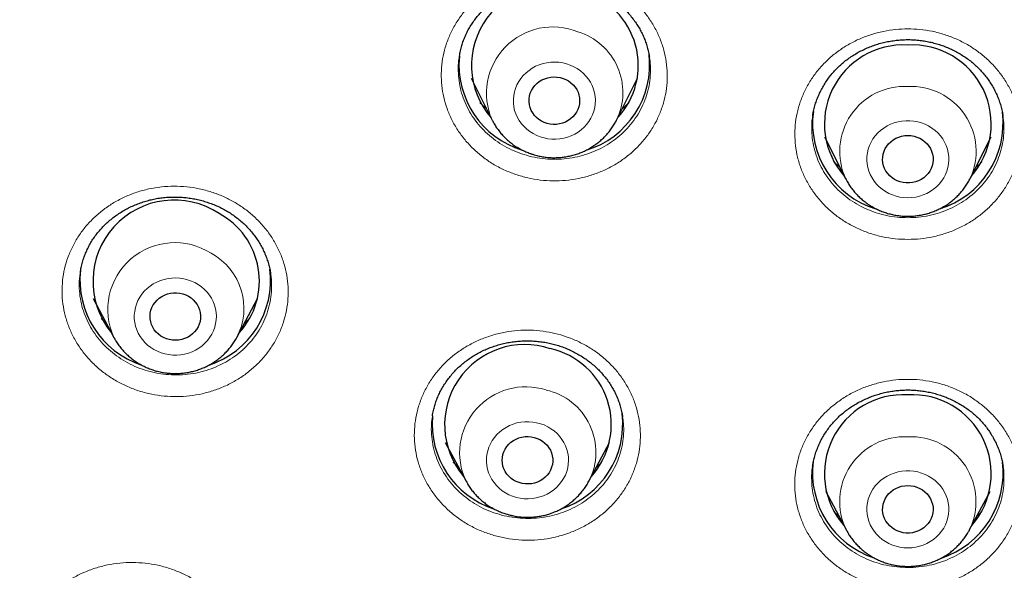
# Model space of a CAD drawing. Header units: millimetres. Extents: x 8 to 961, y 12 to 950.
# Tile 25 of 171: x 324 to 342, y 776 to 785. Entities that reach past the tile are written whole.
import ezdxf

# ---------------------------------------------------------------- set-up
doc = ezdxf.new("R2010")
doc.units = ezdxf.units.MM

msp = doc.modelspace()

# ---------------------------------------------------------------- linework, layer by layer
at = {"color": 7, "linetype": 'Continuous', "lineweight": 30}
for p, q in [((332.116, 784.806), (332.114, 784.795)), ((332.325, 784.412), (332.698, 783.667)), ((334.914, 783.667), (335.287, 784.412)), ((338.407, 783.747), (338.405, 783.738)), ((341.793, 783.738), (341.791, 783.747)), ((332.702, 783.659), (332.698, 783.667)), ((338.618, 783.369), (338.991, 782.624)), ((341.207, 782.624), (341.58, 783.369)), ((325.594, 780.488), (325.964, 779.797)), ((328.151, 779.797), (328.521, 780.488)), ((331.636, 778.402), (331.635, 778.393)), ((335.02, 778.382), (335.02, 778.385)), ((331.864, 777.929), (332.233, 777.238)), ((334.421, 777.238), (334.79, 777.929)), ((338.406, 777.513), (338.404, 777.504)), ((341.794, 777.504), (341.792, 777.513)), ((334.421, 777.238), (334.419, 777.235)), ((338.636, 777.054), (339.005, 776.363)), ((341.193, 776.363), (341.562, 777.054)), ((341.193, 776.363), (341.189, 776.356))]:
    msp.add_line(p, q, dxfattribs=at)
at = {"color": 252, "linetype": 'Continuous', "lineweight": 0}
msp.add_line((334.419, 777.235), (334.413, 777.223), dxfattribs=at)
at = {"color": 252, "linetype": 'Continuous', "lineweight": 0, "flags": 128}
for points in [[(333.556, 783.368), (333.623, 783.348), (333.692, 783.335), (333.763, 783.328), (333.833, 783.327), (333.904, 783.333), (333.973, 783.345), (334.041, 783.363), (334.106, 783.387), (334.169, 783.417), (334.229, 783.453), (334.284, 783.494), (334.335, 783.54), (334.381, 783.59), (334.422, 783.644), (334.457, 783.702), (334.486, 783.762), (334.508, 783.825), (334.524, 783.89), (334.534, 783.956), (334.536, 784.022), (334.532, 784.088), (334.521, 784.154), (334.503, 784.218), (334.479, 784.28), (334.448, 784.34), (334.411, 784.397), (334.369, 784.45), (334.322, 784.499), (334.269, 784.543), (334.213, 784.583), (334.152, 784.617), (334.088, 784.646), (334.022, 784.668), (333.954, 784.685), (333.884, 784.695), (333.814, 784.699), (333.743, 784.697), (333.673, 784.688), (333.604, 784.673), (333.538, 784.651), (333.473, 784.624), (333.412, 784.591), (333.355, 784.552), (333.301, 784.509), (333.253, 784.461), (333.209, 784.409), (333.171, 784.353), (333.139, 784.294), (333.114, 784.232), (333.094, 784.168), (333.082, 784.103), (333.076, 784.037), (333.077, 783.97), (333.084, 783.904), (333.099, 783.84), (333.12, 783.776), (333.148, 783.715), (333.181, 783.657), (333.221, 783.602), (333.266, 783.551), (333.316, 783.504), (333.37, 783.462), (333.429, 783.425), (333.491, 783.393), (333.556, 783.368)], [(340.099, 782.284), (340.169, 782.287), (340.239, 782.296), (340.308, 782.312), (340.374, 782.334), (340.438, 782.362), (340.499, 782.396), (340.556, 782.435), (340.609, 782.479), (340.657, 782.527), (340.7, 782.58), (340.737, 782.636), (340.769, 782.696), (340.794, 782.758), (340.812, 782.822), (340.824, 782.887), (340.829, 782.953), (340.827, 783.02), (340.819, 783.086), (340.804, 783.15), (340.782, 783.213), (340.754, 783.274), (340.719, 783.332), (340.679, 783.387), (340.634, 783.437), (340.583, 783.484), (340.528, 783.525), (340.469, 783.562), (340.407, 783.592), (340.341, 783.617), (340.274, 783.636), (340.204, 783.649), (340.134, 783.656), (340.064, 783.656), (339.993, 783.649), (339.924, 783.636), (339.856, 783.617), (339.791, 783.592), (339.729, 783.562), (339.67, 783.525), (339.615, 783.484), (339.564, 783.437), (339.519, 783.387), (339.478, 783.332), (339.444, 783.274), (339.416, 783.213), (339.394, 783.15), (339.379, 783.086), (339.37, 783.02), (339.369, 782.953), (339.374, 782.887), (339.386, 782.822), (339.404, 782.758), (339.429, 782.696), (339.461, 782.636), (339.498, 782.58), (339.541, 782.527), (339.589, 782.479), (339.642, 782.435), (339.699, 782.396), (339.759, 782.362), (339.823, 782.334), (339.89, 782.312), (339.959, 782.296), (340.028, 782.287), (340.099, 782.284)], [(326.678, 779.583), (326.74, 779.551), (326.805, 779.525), (326.872, 779.505), (326.941, 779.492), (327.011, 779.484), (327.082, 779.483), (327.152, 779.489), (327.222, 779.501), (327.29, 779.519), (327.355, 779.543), (327.418, 779.573), (327.478, 779.608), (327.534, 779.649), (327.585, 779.695), (327.631, 779.745), (327.672, 779.799), (327.707, 779.856), (327.736, 779.917), (327.759, 779.979), (327.776, 780.044), (327.785, 780.11), (327.788, 780.176), (327.784, 780.242), (327.773, 780.308), (327.755, 780.372), (327.731, 780.434), (327.701, 780.494), (327.665, 780.551), (327.623, 780.604), (327.575, 780.653), (327.523, 780.698), (327.467, 780.738), (327.406, 780.772), (327.343, 780.801), (327.277, 780.824), (327.208, 780.841), (327.139, 780.851), (327.068, 780.856), (326.998, 780.853), (326.928, 780.845), (326.859, 780.83), (326.792, 780.809), (326.727, 780.782), (326.666, 780.749), (326.608, 780.711), (326.555, 780.668), (326.506, 780.62), (326.462, 780.568), (326.424, 780.512), (326.392, 780.453), (326.366, 780.391), (326.347, 780.327), (326.334, 780.262), (326.327, 780.196), (326.328, 780.13), (326.336, 780.064), (326.35, 779.999), (326.371, 779.935), (326.398, 779.874), (326.431, 779.816), (326.471, 779.761), (326.515, 779.709), (326.565, 779.662), (326.619, 779.62), (326.678, 779.583)], [(333.13, 776.949), (333.199, 776.935), (333.269, 776.926), (333.339, 776.924), (333.41, 776.928), (333.479, 776.939), (333.548, 776.956), (333.614, 776.979), (333.677, 777.008), (333.738, 777.043), (333.794, 777.082), (333.846, 777.127), (333.893, 777.177), (333.935, 777.23), (333.971, 777.287), (334.002, 777.347), (334.025, 777.409), (334.043, 777.473), (334.054, 777.539), (334.057, 777.605), (334.055, 777.671), (334.045, 777.737), (334.028, 777.802), (334.006, 777.864), (333.976, 777.925), (333.941, 777.982), (333.9, 778.036), (333.853, 778.086), (333.802, 778.132), (333.746, 778.172), (333.687, 778.208), (333.624, 778.238), (333.558, 778.261), (333.49, 778.279), (333.42, 778.291), (333.35, 778.296), (333.279, 778.295), (333.209, 778.288), (333.14, 778.274), (333.073, 778.254), (333.008, 778.228), (332.946, 778.196), (332.888, 778.159), (332.834, 778.116), (332.784, 778.069), (332.739, 778.018), (332.7, 777.963), (332.667, 777.904), (332.64, 777.843), (332.619, 777.779), (332.605, 777.714), (332.598, 777.648), (332.597, 777.582), (332.603, 777.516), (332.617, 777.451), (332.636, 777.387), (332.662, 777.326), (332.695, 777.267), (332.733, 777.211), (332.777, 777.159), (332.826, 777.111), (332.879, 777.068), (332.937, 777.03), (332.998, 776.997), (333.063, 776.97), (333.13, 776.949)], [(340.099, 776.049), (340.169, 776.052), (340.239, 776.062), (340.308, 776.078), (340.374, 776.1), (340.438, 776.128), (340.499, 776.161), (340.556, 776.2), (340.609, 776.244), (340.657, 776.293), (340.7, 776.346), (340.737, 776.402), (340.769, 776.462), (340.794, 776.524), (340.812, 776.588), (340.824, 776.653), (340.829, 776.719), (340.827, 776.785), (340.819, 776.851), (340.804, 776.916), (340.782, 776.979), (340.754, 777.04), (340.719, 777.098), (340.679, 777.152), (340.634, 777.203), (340.583, 777.249), (340.528, 777.291), (340.469, 777.327), (340.407, 777.358), (340.341, 777.383), (340.274, 777.402), (340.204, 777.415), (340.134, 777.421), (340.064, 777.421), (339.993, 777.415), (339.924, 777.402), (339.856, 777.383), (339.791, 777.358), (339.729, 777.327), (339.67, 777.291), (339.615, 777.249), (339.564, 777.203), (339.519, 777.152), (339.478, 777.098), (339.444, 777.04), (339.416, 776.979), (339.394, 776.916), (339.379, 776.851), (339.37, 776.785), (339.369, 776.719), (339.374, 776.653), (339.386, 776.588), (339.404, 776.524), (339.429, 776.462), (339.461, 776.402), (339.498, 776.346), (339.541, 776.293), (339.589, 776.244), (339.642, 776.2), (339.699, 776.161), (339.759, 776.128), (339.823, 776.1), (339.89, 776.078), (339.959, 776.062), (340.028, 776.052), (340.099, 776.049)]]:
    msp.add_lwpolyline(points, dxfattribs=at)
at = {"color": 7, "linetype": 'Continuous', "lineweight": 30, "flags": 128}
for points in [[(333.96, 784.41), (334.01, 784.389), (334.058, 784.363), (334.102, 784.331), (334.141, 784.294), (334.176, 784.253), (334.204, 784.209), (334.227, 784.161), (334.243, 784.112), (334.253, 784.06), (334.256, 784.008), (334.252, 783.956), (334.241, 783.905), (334.224, 783.856), (334.2, 783.809), (334.17, 783.765), (334.135, 783.725), (334.095, 783.689), (334.05, 783.658), (334.002, 783.632), (333.951, 783.612), (333.898, 783.599), (333.843, 783.591), (333.787, 783.59), (333.732, 783.596), (333.678, 783.607), (333.626, 783.625), (333.577, 783.649), (333.531, 783.678), (333.489, 783.712), (333.452, 783.751), (333.421, 783.794), (333.395, 783.84), (333.376, 783.889), (333.363, 783.939), (333.356, 783.991), (333.357, 784.043), (333.364, 784.095), (333.378, 784.145), (333.399, 784.193), (333.426, 784.239), (333.458, 784.281), (333.496, 784.319), (333.538, 784.353), (333.585, 784.381), (333.635, 784.404), (333.687, 784.421), (333.741, 784.431), (333.797, 784.435), (333.852, 784.433), (333.907, 784.425), (333.96, 784.41)], [(340.099, 783.393), (340.154, 783.39), (340.209, 783.38), (340.261, 783.364), (340.312, 783.343), (340.359, 783.315), (340.402, 783.282), (340.441, 783.245), (340.474, 783.204), (340.502, 783.158), (340.523, 783.111), (340.539, 783.06), (340.547, 783.009), (340.549, 782.957), (340.544, 782.905), (340.532, 782.854), (340.513, 782.805), (340.489, 782.759), (340.458, 782.715), (340.422, 782.676), (340.381, 782.641), (340.336, 782.61), (340.287, 782.586), (340.235, 782.567), (340.182, 782.554), (340.127, 782.548), (340.071, 782.548), (340.016, 782.554), (339.963, 782.567), (339.911, 782.586), (339.862, 782.61), (339.817, 782.641), (339.776, 782.676), (339.74, 782.715), (339.709, 782.759), (339.685, 782.805), (339.666, 782.854), (339.654, 782.905), (339.649, 782.957), (339.651, 783.009), (339.659, 783.06), (339.675, 783.111), (339.696, 783.158), (339.724, 783.204), (339.757, 783.245), (339.796, 783.282), (339.839, 783.315), (339.886, 783.343), (339.936, 783.364), (339.989, 783.38), (340.044, 783.39), (340.099, 783.393)], [(327.291, 780.531), (327.337, 780.501), (327.378, 780.466), (327.414, 780.427), (327.445, 780.384), (327.47, 780.337), (327.489, 780.288), (327.501, 780.238), (327.507, 780.186), (327.506, 780.134), (327.498, 780.082), (327.483, 780.032), (327.462, 779.984), (327.434, 779.939), (327.401, 779.897), (327.363, 779.859), (327.32, 779.826), (327.273, 779.798), (327.223, 779.776), (327.171, 779.76), (327.116, 779.75), (327.061, 779.746), (327.006, 779.749), (326.951, 779.758), (326.898, 779.774), (326.848, 779.795), (326.8, 779.822), (326.757, 779.855), (326.718, 779.892), (326.684, 779.933), (326.656, 779.978), (326.634, 780.026), (326.619, 780.076), (326.61, 780.127), (326.607, 780.179), (326.612, 780.231), (326.624, 780.282), (326.642, 780.331), (326.666, 780.378), (326.696, 780.421), (326.732, 780.461), (326.772, 780.497), (326.817, 780.527), (326.866, 780.552), (326.918, 780.571), (326.971, 780.584), (327.026, 780.591), (327.081, 780.592), (327.136, 780.586), (327.19, 780.573), (327.242, 780.555), (327.291, 780.531)], [(333.448, 778.017), (333.501, 778), (333.55, 777.977), (333.597, 777.949), (333.639, 777.915), (333.676, 777.877), (333.709, 777.834), (333.735, 777.789), (333.755, 777.74), (333.769, 777.69), (333.776, 777.638), (333.776, 777.586), (333.77, 777.534), (333.756, 777.484), (333.737, 777.435), (333.711, 777.389), (333.679, 777.346), (333.642, 777.308), (333.6, 777.274), (333.554, 777.245), (333.504, 777.222), (333.452, 777.204), (333.398, 777.193), (333.343, 777.188), (333.287, 777.189), (333.233, 777.197), (333.179, 777.211), (333.128, 777.231), (333.08, 777.257), (333.036, 777.288), (332.996, 777.324), (332.961, 777.365), (332.931, 777.409), (332.908, 777.456), (332.891, 777.505), (332.881, 777.557), (332.877, 777.609), (332.88, 777.661), (332.89, 777.712), (332.907, 777.761), (332.93, 777.809), (332.959, 777.853), (332.993, 777.894), (333.033, 777.93), (333.077, 777.962), (333.125, 777.988), (333.176, 778.009), (333.229, 778.023), (333.284, 778.031), (333.339, 778.033), (333.394, 778.028), (333.448, 778.017)], [(340.099, 777.158), (340.154, 777.155), (340.209, 777.146), (340.261, 777.13), (340.312, 777.108), (340.359, 777.081), (340.402, 777.048), (340.441, 777.011), (340.474, 776.969), (340.502, 776.924), (340.523, 776.876), (340.539, 776.826), (340.547, 776.775), (340.549, 776.723), (340.544, 776.671), (340.532, 776.62), (340.513, 776.571), (340.489, 776.524), (340.458, 776.481), (340.422, 776.441), (340.381, 776.406), (340.336, 776.376), (340.287, 776.351), (340.235, 776.333), (340.182, 776.32), (340.127, 776.314), (340.071, 776.314), (340.016, 776.32), (339.963, 776.333), (339.911, 776.351), (339.862, 776.376), (339.817, 776.406), (339.776, 776.441), (339.74, 776.481), (339.709, 776.524), (339.685, 776.571), (339.666, 776.62), (339.654, 776.671), (339.649, 776.723), (339.651, 776.775), (339.659, 776.826), (339.675, 776.876), (339.696, 776.924), (339.724, 776.969), (339.757, 777.011), (339.796, 777.048), (339.839, 777.081), (339.886, 777.108), (339.936, 777.13), (339.989, 777.146), (340.044, 777.155), (340.099, 777.158)]]:
    msp.add_lwpolyline(points, dxfattribs=at)
at = {"color": 7, "linetype": 'Continuous', "lineweight": 30}
for centre, radius, start, end in [((333.764, 784.64), 1.432, 67.1868, 220.7816), ((333.922, 784.641), 1.377, 317.1804, 73.2527), ((340.019, 783.599), 1.405, 86.7543, 221.8389), ((340.178, 783.599), 1.405, 318.1611, 93.2456), ((333.704, 784.656), 1.596, 174.7999, 252.8392), ((333.908, 784.655), 1.595, 286.8161, 6.8711), ((339.992, 783.608), 1.589, 172.2481, 253.0539), ((340.201, 783.612), 1.594, 286.861, 7.0506), ((327.038, 780.797), 1.446, 56.461, 219.2895), ((327.19, 780.802), 1.364, 317.5519, 61.6972), ((326.953, 780.818), 1.593, 173.5401, 251.7153), ((327.162, 780.817), 1.592, 288.2202, 7.0362), ((333.279, 778.243), 1.427, 71.4872, 220.1755), ((333.436, 778.246), 1.383, 318.1458, 77.6469), ((340.019, 777.371), 1.406, 86.7592, 221.0671), ((340.178, 777.371), 1.406, 318.9329, 93.2407), ((333.224, 778.26), 1.595, 175.0578, 251.7421), ((333.431, 778.259), 1.593, 288.1113, 6.6327), ((339.994, 777.383), 1.592, 172.6101, 251.7022), ((340.203, 777.384), 1.593, 288.0482, 6.9437)]:
    msp.add_arc(centre, radius, start, end, dxfattribs=at)
at = {"color": 252, "linetype": 'Continuous', "lineweight": 0}
for centre, radius, start, end in [((333.781, 784.143), 1.183, 67.9462, 203.7189), ((333.897, 784.158), 1.129, 334.1874, 73.1377), ((340.045, 783.108), 1.159, 87.3191, 204.655), ((340.157, 783.11), 1.157, 335.199, 92.8696), ((327.048, 780.292), 1.193, 57.25, 204.5356), ((327.164, 780.314), 1.115, 332.061, 61.6407), ((333.297, 777.741), 1.177, 72.1715, 205.3017), ((333.411, 777.754), 1.134, 332.9388, 77.4416), ((340.041, 776.875), 1.155, 87.1065, 206.3513), ((340.157, 776.875), 1.155, 333.677, 92.8931)]:
    msp.add_arc(centre, radius, start, end, dxfattribs=at)
for points, knots in [([(333.116, 782.699), (333.046, 782.725), (332.906, 782.778), (332.71, 782.884), (332.527, 783.008), (332.36, 783.152), (332.212, 783.312), (332.083, 783.486), (331.976, 783.672), (331.892, 783.869), (331.832, 784.073), (331.798, 784.281), (331.789, 784.492), (331.804, 784.703), (331.846, 784.911), (331.912, 785.113), (332.002, 785.306), (332.115, 785.489), (332.249, 785.659), (332.403, 785.814), (332.574, 785.952), (332.761, 786.07), (332.961, 786.169), (333.172, 786.246), (333.391, 786.3), (333.615, 786.331), (333.842, 786.338), (334.068, 786.322), (334.286, 786.283), (334.493, 786.223), (334.692, 786.144), (334.886, 786.042), (335.07, 785.919), (335.238, 785.777), (335.388, 785.618), (335.518, 785.445), (335.626, 785.259), (335.711, 785.063), (335.773, 784.859), (335.809, 784.651), (335.82, 784.44), (335.806, 784.229), (335.766, 784.021), (335.701, 783.819), (335.613, 783.625), (335.502, 783.441), (335.369, 783.27), (335.216, 783.114), (335.046, 782.975), (334.86, 782.855), (334.66, 782.756), (334.45, 782.677), (334.231, 782.622), (334.008, 782.589), (333.781, 782.58), (333.555, 782.595), (333.331, 782.633), (333.188, 782.677), (333.116, 782.699)], [0, 0, 0, 0, 0.017856, 0.035769, 0.053625, 0.071497, 0.089427, 0.107298, 0.125174, 0.143106, 0.160981, 0.178861, 0.196797, 0.214676, 0.23256, 0.250501, 0.268385, 0.286271, 0.304213, 0.322099, 0.339984, 0.357927, 0.375811, 0.393693, 0.411631, 0.429512, 0.447389, 0.465323, 0.483199, 0.499947, 0.516694, 0.534568, 0.552499, 0.570372, 0.588246, 0.606177, 0.62405, 0.641927, 0.659859, 0.677736, 0.695617, 0.713555, 0.731436, 0.749321, 0.767263, 0.785148, 0.803033, 0.820976, 0.838862, 0.856746, 0.874687, 0.892571, 0.910451, 0.928388, 0.946268, 0.96416, 0.982109, 1, 1, 1, 1]), ([(340.099, 781.542), (340.024, 781.544), (339.873, 781.549), (339.65, 781.586), (339.432, 781.643), (339.223, 781.725), (339.025, 781.827), (338.84, 781.949), (338.672, 782.09), (338.521, 782.247), (338.39, 782.42), (338.281, 782.605), (338.195, 782.8), (338.132, 783.003), (338.095, 783.211), (338.083, 783.422), (338.096, 783.633), (338.135, 783.841), (338.199, 784.044), (338.286, 784.239), (338.397, 784.423), (338.529, 784.595), (338.681, 784.752), (338.85, 784.891), (339.036, 785.012), (339.235, 785.114), (339.445, 785.193), (339.663, 785.25), (339.882, 785.284), (340.098, 785.294), (340.315, 785.284), (340.534, 785.251), (340.752, 785.194), (340.962, 785.114), (341.161, 785.013), (341.346, 784.892), (341.516, 784.753), (341.668, 784.596), (341.8, 784.424), (341.911, 784.24), (341.998, 784.046), (342.062, 783.843), (342.101, 783.635), (342.115, 783.424), (342.103, 783.213), (342.066, 783.005), (342.004, 782.802), (341.918, 782.607), (341.809, 782.421), (341.678, 782.249), (341.527, 782.091), (341.359, 781.95), (341.174, 781.828), (340.976, 781.725), (340.767, 781.644), (340.549, 781.586), (340.325, 781.549), (340.174, 781.544), (340.099, 781.542)], [0, 0, 0, 0, 0.017856, 0.0357691, 0.053625, 0.0714971, 0.0894265, 0.107299, 0.1251734, 0.1431055, 0.1609804, 0.1788604, 0.1967968, 0.2146764, 0.2325599, 0.2505016, 0.2683845, 0.2862708, 0.3042132, 0.3220996, 0.3399844, 0.3579261, 0.3758111, 0.3936928, 0.4116312, 0.4295124, 0.4473889, 0.4653229, 0.4831994, 0.4999469, 0.5166941, 0.534568, 0.5524987, 0.5703724, 0.5882459, 0.6061764, 0.6240497, 0.6419265, 0.6598599, 0.6777361, 0.6956168, 0.7135554, 0.7314363, 0.7493204, 0.7672624, 0.7851474, 0.8030336, 0.820976, 0.8388621, 0.8567463, 0.8746876, 0.8925714, 0.910451, 0.9283879, 0.946268, 0.9641598, 0.9821084, 1, 1, 1, 1]), ([(332.114, 784.795), (332.112, 784.787), (332.098, 784.72), (332.093, 784.591), (332.1, 784.412), (332.129, 784.235), (332.18, 784.061), (332.252, 783.895), (332.342, 783.736), (332.452, 783.588), (332.578, 783.452), (332.72, 783.331), (332.876, 783.225), (333.043, 783.135), (333.162, 783.09), (333.221, 783.067)], [0, 0, 0, 0, 0.01183, 0.094142, 0.176711, 0.259022, 0.341306, 0.423852, 0.50613, 0.588394, 0.670922, 0.753184, 0.83537, 0.917815, 1, 1, 1, 1]), ([(333.221, 783.067), (333.282, 783.049), (333.404, 783.011), (333.594, 782.979), (333.786, 782.966), (333.979, 782.974), (334.169, 783.001), (334.293, 783.033), (334.415, 783.07), (334.534, 783.115), (334.704, 783.199), (334.863, 783.301), (335.007, 783.419), (335.137, 783.551), (335.25, 783.696), (335.345, 783.853), (335.42, 784.017), (335.475, 784.189), (335.509, 784.366), (335.52, 784.545), (335.517, 784.686), (335.502, 784.766), (335.498, 784.786)], [0, 0, 0, 0, 0.054392, 0.108959, 0.163351, 0.217744, 0.272309, 0.326701, 0.326904, 0.381332, 0.43593, 0.490358, 0.544792, 0.599403, 0.653842, 0.708278, 0.762888, 0.817327, 0.871759, 0.926359, 0.980792, 1, 1, 1, 1]), ([(332.595, 783.872), (332.574, 783.889), (332.533, 783.921), (332.498, 783.959), (332.48, 783.977)], [0, 0, 0, 0, 0.514432, 1, 1, 1, 1]), ([(335.131, 783.976), (335.109, 783.953), (335.073, 783.915), (335.031, 783.881), (335.014, 783.867)], [0, 0, 0, 0, 0.585865, 1, 1, 1, 1]), ([(338.405, 783.738), (338.403, 783.727), (338.389, 783.656), (338.385, 783.524), (338.394, 783.346), (338.426, 783.169), (338.479, 782.996), (338.553, 782.83), (338.645, 782.673), (338.757, 782.527), (338.885, 782.393), (339.028, 782.273), (339.186, 782.17), (339.354, 782.083), (339.532, 782.014), (339.717, 781.965), (339.907, 781.934), (340.035, 781.93), (340.099, 781.928)], [0, 0, 0, 0, 0.013053, 0.078829, 0.144812, 0.210588, 0.276342, 0.342307, 0.408061, 0.473795, 0.539736, 0.605468, 0.671186, 0.73711, 0.802827, 0.868482, 0.934346, 1, 1, 1, 1]), ([(340.099, 781.928), (340.163, 781.93), (340.291, 781.934), (340.481, 781.965), (340.666, 782.014), (340.844, 782.083), (341.013, 782.17), (341.118, 782.239), (341.218, 782.314), (341.314, 782.394), (341.442, 782.528), (341.553, 782.675), (341.646, 782.832), (341.719, 782.998), (341.772, 783.17), (341.804, 783.347), (341.813, 783.526), (341.808, 783.657), (341.795, 783.727), (341.793, 783.738)], [0, 0, 0, 0, 0.065728, 0.131666, 0.197393, 0.263122, 0.329059, 0.394789, 0.395035, 0.460803, 0.526781, 0.592551, 0.658334, 0.724326, 0.790105, 0.855889, 0.921883, 0.987668, 1, 1, 1, 1]), ([(338.889, 782.828), (338.87, 782.843), (338.831, 782.874), (338.797, 782.909), (338.779, 782.928)], [0, 0, 0, 0, 0.475802, 1, 1, 1, 1]), ([(341.418, 782.928), (341.401, 782.91), (341.367, 782.874), (341.328, 782.842), (341.308, 782.826)], [0, 0, 0, 0, 0.495071, 1, 1, 1, 1]), ([(326.008, 779.021), (325.945, 779.06), (325.819, 779.138), (325.649, 779.278), (325.495, 779.433), (325.362, 779.604), (325.25, 779.788), (325.16, 779.982), (325.094, 780.184), (325.053, 780.392), (325.037, 780.602), (325.047, 780.813), (325.082, 781.021), (325.142, 781.224), (325.227, 781.42), (325.334, 781.605), (325.463, 781.778), (325.612, 781.936), (325.78, 782.077), (325.963, 782.2), (326.16, 782.303), (326.369, 782.385), (326.586, 782.444), (326.81, 782.48), (327.036, 782.492), (327.262, 782.482), (327.486, 782.447), (327.704, 782.389), (327.91, 782.31), (328.101, 782.214), (328.28, 782.099), (328.449, 781.964), (328.603, 781.809), (328.739, 781.639), (328.852, 781.456), (328.943, 781.262), (329.011, 781.061), (329.053, 780.853), (329.071, 780.643), (329.063, 780.432), (329.029, 780.224), (328.97, 780.02), (328.888, 779.824), (328.782, 779.638), (328.654, 779.465), (328.507, 779.305), (328.34, 779.163), (328.158, 779.039), (327.961, 778.934), (327.753, 778.852), (327.536, 778.791), (327.313, 778.753), (327.087, 778.739), (326.861, 778.749), (326.636, 778.782), (326.418, 778.839), (326.206, 778.917), (326.074, 778.987), (326.008, 779.021)], [0, 0, 0, 0, 0.0178455, 0.0357476, 0.0535935, 0.0714596, 0.0893832, 0.1072496, 0.1251217, 0.1430494, 0.1609218, 0.1788022, 0.1967385, 0.2146191, 0.2325069, 0.2504517, 0.2683397, 0.2862315, 0.3041808, 0.3220727, 0.3399626, 0.3579097, 0.3758002, 0.3936836, 0.4116239, 0.4295072, 0.4473818, 0.4653139, 0.4831886, 0.4999283, 0.5166677, 0.5345372, 0.5524634, 0.5703331, 0.5882013, 0.6061273, 0.6239971, 0.6418712, 0.6598023, 0.6776758, 0.6955588, 0.7134989, 0.7313816, 0.7492714, 0.7672174, 0.7851072, 0.8029997, 0.8209489, 0.8388407, 0.8567291, 0.8746749, 0.892563, 0.9104438, 0.9283817, 0.9462625, 0.9641557, 0.9821063, 1, 1, 1, 1]), ([(325.367, 780.957), (325.363, 780.935), (325.348, 780.853), (325.344, 780.71), (325.357, 780.532), (325.392, 780.355), (325.447, 780.184), (325.524, 780.019), (325.62, 779.863), (325.733, 779.717), (325.864, 779.585), (326.008, 779.466), (326.116, 779.4), (326.169, 779.367)], [0, 0, 0, 0, 0.037523, 0.133787, 0.23, 0.326517, 0.422726, 0.518895, 0.615372, 0.711542, 0.807592, 0.903951, 1, 1, 1, 1]), ([(326.169, 779.367), (326.17, 779.367), (326.224, 779.335), (326.338, 779.279), (326.517, 779.212), (326.704, 779.163), (326.894, 779.135), (327.087, 779.127), (327.279, 779.138), (327.469, 779.17), (327.653, 779.221), (327.83, 779.292), (327.997, 779.38), (328.153, 779.485), (328.294, 779.606), (328.42, 779.741), (328.529, 779.889), (328.619, 780.046), (328.689, 780.213), (328.739, 780.385), (328.768, 780.563), (328.773, 780.741), (328.768, 780.867), (328.754, 780.931), (328.753, 780.936)], [0, 0, 0, 0, 0.000178, 0.04985, 0.09968, 0.149352, 0.199038, 0.248883, 0.298569, 0.348288, 0.398167, 0.447886, 0.497623, 0.547518, 0.597253, 0.64699, 0.696885, 0.746623, 0.796343, 0.84622, 0.895942, 0.94564, 0.995498, 1, 1, 1, 1]), ([(325.827, 780.053), (325.811, 780.066), (325.779, 780.091), (325.751, 780.121), (325.737, 780.136)], [0, 0, 0, 0, 0.495635, 1, 1, 1, 1]), ([(328.373, 780.129), (328.352, 780.106), (328.323, 780.076), (328.291, 780.05), (328.283, 780.043)], [0, 0, 0, 0, 0.755731, 1, 1, 1, 1]), ([(332.782, 776.257), (332.711, 776.278), (332.567, 776.321), (332.363, 776.412), (332.17, 776.523), (331.992, 776.654), (331.831, 776.802), (331.688, 776.966), (331.566, 777.144), (331.467, 777.334), (331.39, 777.532), (331.339, 777.738), (331.312, 777.947), (331.311, 778.157), (331.336, 778.367), (331.385, 778.572), (331.459, 778.772), (331.556, 778.961), (331.676, 779.14), (331.817, 779.305), (331.977, 779.454), (332.154, 779.585), (332.345, 779.697), (332.55, 779.788), (332.764, 779.858), (332.984, 779.905), (333.21, 779.928), (333.436, 779.927), (333.657, 779.904), (333.869, 779.859), (334.074, 779.794), (334.275, 779.707), (334.469, 779.597), (334.648, 779.468), (334.81, 779.32), (334.954, 779.157), (335.077, 778.98), (335.178, 778.791), (335.256, 778.593), (335.309, 778.388), (335.337, 778.179), (335.34, 777.968), (335.318, 777.759), (335.27, 777.553), (335.197, 777.353), (335.102, 777.163), (334.983, 776.983), (334.843, 776.818), (334.685, 776.667), (334.509, 776.535), (334.318, 776.422), (334.115, 776.329), (333.901, 776.258), (333.681, 776.21), (333.455, 776.185), (333.229, 776.185), (333.003, 776.206), (332.856, 776.24), (332.782, 776.257)], [0, 0, 0, 0, 0.0178454, 0.0357476, 0.0535931, 0.0714597, 0.0893826, 0.1072497, 0.1251217, 0.1430498, 0.1609219, 0.1788013, 0.1967385, 0.2146192, 0.2325067, 0.2504524, 0.2683401, 0.2862319, 0.304181, 0.3220729, 0.3399631, 0.35791, 0.3758003, 0.3936835, 0.4116241, 0.4295075, 0.4473821, 0.465314, 0.4831887, 0.4999285, 0.5166682, 0.5345374, 0.5524631, 0.5703326, 0.588202, 0.6061281, 0.6239964, 0.641871, 0.6598016, 0.6776758, 0.6955588, 0.7134989, 0.7313814, 0.7492712, 0.767218, 0.7851077, 0.803, 0.8209486, 0.8388405, 0.8567294, 0.8746747, 0.8925632, 0.910444, 0.9283819, 0.9462625, 0.9641558, 0.9821064, 1, 1, 1, 1]), ([(340.099, 775.312), (340.024, 775.314), (339.873, 775.319), (339.65, 775.355), (339.432, 775.413), (339.223, 775.494), (339.025, 775.596), (338.84, 775.717), (338.671, 775.858), (338.521, 776.015), (338.39, 776.187), (338.28, 776.371), (338.194, 776.566), (338.131, 776.768), (338.094, 776.976), (338.082, 777.186), (338.095, 777.397), (338.134, 777.604), (338.198, 777.807), (338.285, 778.001), (338.396, 778.185), (338.528, 778.356), (338.68, 778.513), (338.85, 778.652), (339.035, 778.773), (339.234, 778.874), (339.444, 778.953), (339.663, 779.01), (339.882, 779.044), (340.098, 779.054), (340.315, 779.044), (340.533, 779.011), (340.752, 778.954), (340.962, 778.875), (341.161, 778.774), (341.346, 778.653), (341.516, 778.514), (341.668, 778.358), (341.8, 778.187), (341.911, 778.004), (341.999, 777.809), (342.063, 777.607), (342.102, 777.4), (342.116, 777.19), (342.104, 776.979), (342.067, 776.771), (342.005, 776.569), (341.919, 776.374), (341.81, 776.189), (341.679, 776.017), (341.528, 775.86), (341.36, 775.719), (341.175, 775.597), (340.977, 775.495), (340.767, 775.413), (340.549, 775.355), (340.325, 775.319), (340.174, 775.314), (340.099, 775.312)], [0, 0, 0, 0, 0.017845, 0.035748, 0.053593, 0.07146, 0.089383, 0.10725, 0.125121, 0.14305, 0.160922, 0.178802, 0.196739, 0.214619, 0.232507, 0.250452, 0.26834, 0.286232, 0.304181, 0.322072, 0.339962, 0.35791, 0.3758, 0.393683, 0.411624, 0.429507, 0.447382, 0.465314, 0.483189, 0.499928, 0.516668, 0.534538, 0.552463, 0.570333, 0.588202, 0.606127, 0.623997, 0.641871, 0.659802, 0.677676, 0.695559, 0.713499, 0.731381, 0.749271, 0.767219, 0.785108, 0.802999, 0.820948, 0.83884, 0.856729, 0.874675, 0.892563, 0.910444, 0.928382, 0.946262, 0.964156, 0.982107, 1, 1, 1, 1]), ([(331.635, 778.393), (331.628, 778.345), (331.613, 778.238), (331.616, 778.069), (331.638, 777.892), (331.682, 777.717), (331.747, 777.549), (331.832, 777.388), (331.935, 777.237), (332.056, 777.098), (332.194, 776.972), (332.345, 776.86), (332.509, 776.766), (332.683, 776.688), (332.805, 776.652), (332.866, 776.634)], [0, 0, 0, 0, 0.063857, 0.141863, 0.220116, 0.298124, 0.376077, 0.454287, 0.532243, 0.610169, 0.688342, 0.766267, 0.844095, 0.922171, 1, 1, 1, 1]), ([(332.866, 776.634), (332.866, 776.634), (332.928, 776.619), (333.054, 776.591), (333.246, 776.573), (333.439, 776.573), (333.63, 776.594), (333.818, 776.635), (333.999, 776.695), (334.172, 776.773), (334.334, 776.87), (334.484, 776.982), (334.619, 777.109), (334.738, 777.25), (334.839, 777.402), (334.92, 777.564), (334.982, 777.733), (335.023, 777.908), (335.042, 778.086), (335.042, 778.245), (335.026, 778.343), (335.02, 778.382)], [0, 0, 0, 0, 0.000202, 0.056707, 0.113394, 0.169901, 0.226423, 0.283125, 0.339648, 0.39621, 0.452951, 0.50951, 0.56609, 0.622851, 0.679429, 0.736011, 0.79277, 0.849349, 0.905911, 0.962655, 1, 1, 1, 1]), ([(332.097, 777.493), (332.083, 777.504), (332.051, 777.529), (332.023, 777.559), (332.007, 777.576)], [0, 0, 0, 0, 0.427614, 1, 1, 1, 1]), ([(334.645, 777.572), (334.625, 777.552), (334.596, 777.522), (334.564, 777.495), (334.554, 777.487)], [0, 0, 0, 0, 0.696865, 1, 1, 1, 1]), ([(338.404, 777.504), (338.402, 777.492), (338.388, 777.422), (338.384, 777.291), (338.393, 777.113), (338.425, 776.936), (338.478, 776.764), (338.552, 776.599), (338.645, 776.443), (338.756, 776.297), (338.885, 776.163), (339.028, 776.044), (339.185, 775.941), (339.354, 775.854), (339.532, 775.786), (339.717, 775.737), (339.907, 775.706), (340.035, 775.702), (340.099, 775.7)], [0, 0, 0, 0, 0.012937, 0.078754, 0.144776, 0.210591, 0.276369, 0.342357, 0.408135, 0.473873, 0.539823, 0.605558, 0.671272, 0.737193, 0.802903, 0.868532, 0.93437, 1, 1, 1, 1]), ([(340.099, 775.7), (340.099, 775.7), (340.163, 775.7), (340.292, 775.707), (340.482, 775.737), (340.667, 775.786), (340.845, 775.855), (341.014, 775.942), (341.171, 776.045), (341.315, 776.165), (341.443, 776.299), (341.554, 776.445), (341.647, 776.601), (341.72, 776.767), (341.773, 776.939), (341.805, 777.115), (341.813, 777.294), (341.809, 777.424), (341.796, 777.494), (341.794, 777.504)], [0, 0, 0, 0, 0.000234, 0.065964, 0.131903, 0.197632, 0.26338, 0.329336, 0.395085, 0.460878, 0.526881, 0.592674, 0.658486, 0.724511, 0.790326, 0.856141, 0.922166, 0.987977, 1, 1, 1, 1]), ([(338.87, 776.616), (338.858, 776.625), (338.826, 776.651), (338.798, 776.681), (338.78, 776.7)], [0, 0, 0, 0, 0.360349, 1, 1, 1, 1]), ([(341.418, 776.7), (341.4, 776.681), (341.371, 776.651), (341.339, 776.625), (341.327, 776.615)], [0, 0, 0, 0, 0.630609, 1, 1, 1, 1]), ([(327.17, 775.6), (327.171, 775.6), (327.239, 775.569), (327.372, 775.5), (327.556, 775.378), (327.725, 775.237), (327.875, 775.079), (328.006, 774.907), (328.115, 774.723), (328.201, 774.528), (328.263, 774.326), (328.301, 774.119), (328.313, 773.909), (328.299, 773.699), (328.261, 773.493), (328.198, 773.291), (328.11, 773.098), (328, 772.915), (327.868, 772.745), (327.716, 772.59), (327.547, 772.451), (327.361, 772.332), (327.162, 772.232), (326.952, 772.154), (326.734, 772.099), (326.51, 772.066), (326.284, 772.057), (326.058, 772.072), (325.835, 772.11), (325.623, 772.169), (325.423, 772.248), (325.233, 772.346), (325.052, 772.465), (324.882, 772.605), (324.73, 772.761), (324.598, 772.932), (324.488, 773.116), (324.4, 773.31), (324.336, 773.512), (324.297, 773.719), (324.283, 773.929), (324.295, 774.138), (324.332, 774.345), (324.394, 774.547), (324.48, 774.741), (324.589, 774.924), (324.719, 775.096), (324.87, 775.252), (325.038, 775.391), (325.223, 775.512), (325.421, 775.613), (325.63, 775.692), (325.848, 775.75), (326.071, 775.783), (326.297, 775.794), (326.524, 775.781), (326.746, 775.744), (326.964, 775.686), (327.102, 775.629), (327.17, 775.6)], [0, 0, 0, 0, 0.000115, 0.017974, 0.0358904, 0.0537497, 0.0716083, 0.0895244, 0.1073837, 0.1252502, 0.1431747, 0.1610429, 0.1789232, 0.1968612, 0.2147422, 0.2326355, 0.2505857, 0.2684796, 0.286379, 0.304336, 0.322236, 0.3401325, 0.3580867, 0.3759836, 0.3938696, 0.4118129, 0.4296989, 0.4475711, 0.4655005, 0.4833725, 0.500102, 0.5168321, 0.534695, 0.5526155, 0.5704792, 0.5883417, 0.6062622, 0.6241245, 0.641996, 0.6599247, 0.677796, 0.695681, 0.7136227, 0.7315085, 0.749405, 0.7673575, 0.7852542, 0.8031544, 0.821111, 0.839011, 0.8569048, 0.8748565, 0.8927507, 0.9106324, 0.9285715, 0.9464531, 0.9642833, 0.98217, 1, 1, 1, 1])]:
    msp.add_open_spline(points, degree=3, knots=knots, dxfattribs=at)
at = {"color": 7, "linetype": 'Continuous', "lineweight": 30}
for points, knots in [([(332.117, 784.806), (332.119, 784.823), (332.126, 784.87), (332.144, 784.947), (332.17, 785.037), (332.203, 785.124), (332.24, 785.209), (332.284, 785.292), (332.333, 785.373), (332.388, 785.452), (332.448, 785.529), (332.513, 785.602), (332.583, 785.672), (332.657, 785.738), (332.736, 785.799), (332.817, 785.856), (332.902, 785.908), (332.99, 785.955), (333.08, 785.997), (333.172, 786.033), (333.266, 786.065), (333.363, 786.091), (333.461, 786.112), (333.562, 786.128), (333.663, 786.138), (333.766, 786.142), (333.868, 786.142), (333.971, 786.135), (334.072, 786.123), (334.172, 786.106), (334.271, 786.083), (334.367, 786.055), (334.461, 786.022), (334.553, 785.984), (334.642, 785.94), (334.728, 785.892), (334.812, 785.839), (334.893, 785.781), (334.97, 785.719), (335.043, 785.652), (335.112, 785.582), (335.176, 785.508), (335.235, 785.431), (335.289, 785.352), (335.337, 785.27), (335.379, 785.186), (335.416, 785.1), (335.447, 785.012), (335.473, 784.921), (335.49, 784.846), (335.496, 784.801), (335.498, 784.786)], [0, 0, 0, 0, 0.011079, 0.032226, 0.053162, 0.073866, 0.094441, 0.115179, 0.136065, 0.157078, 0.17819, 0.199365, 0.220567, 0.241747, 0.262866, 0.283889, 0.304789, 0.325542, 0.34614, 0.366546, 0.387007, 0.407581, 0.428258, 0.449026, 0.469864, 0.49075, 0.511655, 0.532544, 0.553388, 0.574163, 0.594852, 0.615439, 0.635911, 0.656331, 0.676888, 0.697578, 0.718384, 0.739288, 0.760262, 0.781279, 0.802313, 0.82333, 0.844307, 0.865228, 0.886083, 0.906849, 0.927479, 0.948245, 0.96919, 0.990298, 1, 1, 1, 1]), ([(338.405, 783.738), (338.408, 783.761), (338.417, 783.814), (338.437, 783.897), (338.464, 783.988), (338.498, 784.078), (338.537, 784.166), (338.582, 784.252), (338.632, 784.335), (338.687, 784.415), (338.747, 784.491), (338.812, 784.563), (338.88, 784.631), (338.953, 784.695), (339.03, 784.755), (339.111, 784.811), (339.195, 784.862), (339.284, 784.909), (339.375, 784.951), (339.469, 784.989), (339.566, 785.021), (339.664, 785.048), (339.764, 785.069), (339.864, 785.085), (339.965, 785.095), (340.066, 785.1), (340.167, 785.099), (340.267, 785.093), (340.367, 785.08), (340.466, 785.063), (340.565, 785.04), (340.662, 785.011), (340.758, 784.978), (340.851, 784.939), (340.942, 784.895), (341.03, 784.846), (341.114, 784.793), (341.194, 784.736), (341.27, 784.674), (341.341, 784.609), (341.407, 784.54), (341.47, 784.468), (341.527, 784.392), (341.58, 784.312), (341.629, 784.229), (341.672, 784.143), (341.709, 784.055), (341.741, 783.965), (341.767, 783.874), (341.785, 783.798), (341.791, 783.752), (341.793, 783.738)], [0, 0, 0, 0, 0.015124, 0.036117, 0.05722, 0.078398, 0.099608, 0.1208, 0.141933, 0.162969, 0.18388, 0.204641, 0.225239, 0.245617, 0.266032, 0.286546, 0.307154, 0.327841, 0.348591, 0.369382, 0.390186, 0.410968, 0.431701, 0.45236, 0.472926, 0.493386, 0.513723, 0.533988, 0.554361, 0.574859, 0.595466, 0.616159, 0.636916, 0.657707, 0.678505, 0.699274, 0.719996, 0.74065, 0.76123, 0.781713, 0.802033, 0.822483, 0.84312, 0.863922, 0.884862, 0.905909, 0.92703, 0.94818, 0.969314, 0.990385, 1, 1, 1, 1]), ([(332.596, 783.87), (332.587, 783.878), (332.552, 783.907), (332.513, 783.942), (332.486, 783.971), (332.481, 783.977)], [0, 0, 0, 0, 0.234227, 0.859394, 1, 1, 1, 1]), ([(335.13, 783.974), (335.115, 783.959), (335.078, 783.922), (335.038, 783.887), (335.013, 783.866)], [0, 0, 0, 0, 0.395377, 1, 1, 1, 1]), ([(332.703, 783.659), (332.713, 783.64), (332.735, 783.596), (332.778, 783.53), (332.828, 783.462), (332.883, 783.398), (332.942, 783.337), (333.006, 783.28), (333.074, 783.228), (333.146, 783.181), (333.221, 783.139), (333.298, 783.102), (333.356, 783.079), (333.388, 783.068), (333.394, 783.066)], [0, 0, 0, 0, 0.069844, 0.160621, 0.251517, 0.342548, 0.433717, 0.525041, 0.616504, 0.70811, 0.799868, 0.891758, 0.979207, 1, 1, 1, 1]), ([(333.394, 783.066), (333.412, 783.06), (333.458, 783.045), (333.533, 783.026), (333.619, 783.01), (333.705, 783), (333.793, 782.996), (333.88, 782.999), (333.967, 783.007), (334.053, 783.021), (334.138, 783.04), (334.221, 783.066), (334.303, 783.097), (334.381, 783.134), (334.457, 783.176), (334.53, 783.223), (334.599, 783.275), (334.664, 783.332), (334.724, 783.393), (334.78, 783.457), (334.831, 783.526), (334.876, 783.596), (334.901, 783.644), (334.913, 783.667)], [0, 0, 0, 0, 0.0323217, 0.0809074, 0.1295263, 0.1781887, 0.2268869, 0.275612, 0.3243552, 0.3731042, 0.4218561, 0.4705941, 0.5193135, 0.5680074, 0.6166593, 0.6652666, 0.7138201, 0.7623071, 0.8107231, 0.8590647, 0.9073272, 0.9555116, 1, 1, 1, 1]), ([(338.89, 782.826), (338.883, 782.832), (338.85, 782.858), (338.813, 782.892), (338.785, 782.922), (338.78, 782.927)], [0, 0, 0, 0, 0.183963, 0.837762, 1, 1, 1, 1]), ([(341.417, 782.926), (341.407, 782.916), (341.373, 782.882), (341.337, 782.848), (341.309, 782.826), (341.307, 782.825)], [0, 0, 0, 0, 0.296155, 0.962029, 1, 1, 1, 1]), ([(338.992, 782.624), (339.001, 782.607), (339.022, 782.565), (339.062, 782.501), (339.111, 782.432), (339.165, 782.367), (339.224, 782.305), (339.287, 782.248), (339.354, 782.195), (339.425, 782.147), (339.5, 782.104), (339.577, 782.065), (339.657, 782.033), (339.739, 782.005), (339.824, 781.984), (339.909, 781.968), (339.994, 781.958), (340.058, 781.955), (340.092, 781.955), (340.099, 781.955)], [0, 0, 0, 0, 0.0427358, 0.1051458, 0.1676426, 0.2302219, 0.2929035, 0.3556866, 0.4185672, 0.4815508, 0.5446275, 0.6078036, 0.6710712, 0.7344141, 0.7978348, 0.8613203, 0.9248619, 0.9851459, 1, 1, 1, 1]), ([(340.099, 781.955), (340.118, 781.955), (340.166, 781.956), (340.244, 781.962), (340.33, 781.975), (340.415, 781.993), (340.499, 782.018), (340.581, 782.048), (340.66, 782.084), (340.736, 782.125), (340.81, 782.171), (340.879, 782.222), (340.945, 782.278), (341.006, 782.338), (341.063, 782.402), (341.115, 782.47), (341.161, 782.541), (341.192, 782.593), (341.205, 782.622), (341.207, 782.625)], [0, 0, 0, 0, 0.042037, 0.10563, 0.169244, 0.232857, 0.296461, 0.360044, 0.423589, 0.487085, 0.550527, 0.613892, 0.677183, 0.740383, 0.803481, 0.866479, 0.929372, 0.992148, 1, 1, 1, 1]), ([(325.367, 780.957), (325.372, 780.987), (325.382, 781.047), (325.405, 781.138), (325.434, 781.229), (325.469, 781.318), (325.509, 781.404), (325.554, 781.486), (325.604, 781.566), (325.66, 781.642), (325.72, 781.715), (325.786, 781.785), (325.857, 781.852), (325.932, 781.916), (326.011, 781.975), (326.095, 782.03), (326.182, 782.081), (326.271, 782.127), (326.364, 782.167), (326.458, 782.202), (326.554, 782.232), (326.651, 782.256), (326.749, 782.275), (326.848, 782.288), (326.949, 782.296), (327.05, 782.298), (327.152, 782.295), (327.254, 782.287), (327.355, 782.272), (327.455, 782.253), (327.554, 782.228), (327.651, 782.197), (327.746, 782.162), (327.838, 782.122), (327.926, 782.077), (328.011, 782.027), (328.093, 781.973), (328.171, 781.914), (328.246, 781.851), (328.317, 781.784), (328.384, 781.712), (328.446, 781.637), (328.504, 781.559), (328.557, 781.478), (328.604, 781.394), (328.645, 781.308), (328.681, 781.22), (328.711, 781.131), (328.734, 781.041), (328.748, 780.976), (328.753, 780.941), (328.753, 780.936)], [0, 0, 0, 0, 0.019893, 0.041336, 0.062693, 0.083915, 0.10495, 0.125759, 0.146332, 0.166759, 0.187344, 0.208078, 0.228937, 0.249894, 0.270917, 0.291967, 0.313002, 0.333979, 0.354864, 0.375628, 0.396252, 0.416724, 0.437025, 0.45738, 0.477853, 0.498433, 0.519108, 0.539856, 0.560654, 0.581475, 0.602283, 0.623049, 0.643751, 0.664369, 0.684891, 0.705306, 0.725675, 0.746192, 0.76685, 0.78763, 0.808513, 0.829472, 0.850482, 0.871513, 0.892534, 0.913523, 0.934456, 0.95533, 0.976113, 0.996758, 1, 1, 1, 1]), ([(325.828, 780.051), (325.822, 780.055), (325.792, 780.081), (325.762, 780.108), (325.739, 780.133), (325.739, 780.133)], [0, 0, 0, 0, 0.172493, 0.979931, 1, 1, 1, 1]), ([(328.373, 780.127), (328.357, 780.112), (328.329, 780.083), (328.298, 780.057), (328.284, 780.045)], [0, 0, 0, 0, 0.537315, 1, 1, 1, 1]), ([(325.964, 779.797), (325.974, 779.778), (325.998, 779.734), (326.042, 779.669), (326.093, 779.602), (326.149, 779.538), (326.21, 779.479), (326.275, 779.423), (326.343, 779.373), (326.395, 779.34), (326.424, 779.323), (326.43, 779.32)], [0, 0, 0, 0, 0.09789, 0.223111, 0.348517, 0.474111, 0.599885, 0.725873, 0.852064, 0.972296, 1, 1, 1, 1]), ([(326.43, 779.32), (326.447, 779.31), (326.489, 779.287), (326.559, 779.255), (326.639, 779.223), (326.722, 779.198), (326.807, 779.178), (326.893, 779.164), (326.98, 779.155), (327.067, 779.153), (327.154, 779.157), (327.241, 779.166), (327.327, 779.182), (327.411, 779.203), (327.494, 779.23), (327.575, 779.263), (327.653, 779.301), (327.728, 779.344), (327.8, 779.393), (327.868, 779.446), (327.931, 779.504), (327.991, 779.566), (328.045, 779.631), (328.095, 779.701), (328.13, 779.756), (328.146, 779.788), (328.15, 779.796)], [0, 0, 0, 0, 0.029127, 0.072559, 0.116032, 0.159556, 0.20313, 0.246748, 0.290399, 0.334083, 0.37779, 0.421508, 0.465232, 0.508953, 0.552665, 0.596355, 0.640016, 0.683645, 0.727226, 0.770758, 0.814229, 0.857637, 0.900975, 0.944242, 0.987435, 1, 1, 1, 1]), ([(331.636, 778.402), (331.637, 778.41), (331.642, 778.449), (331.657, 778.517), (331.681, 778.605), (331.712, 778.693), (331.748, 778.779), (331.79, 778.863), (331.838, 778.945), (331.892, 779.026), (331.951, 779.103), (332.014, 779.177), (332.083, 779.248), (332.156, 779.315), (332.232, 779.377), (332.312, 779.435), (332.396, 779.488), (332.482, 779.536), (332.571, 779.578), (332.662, 779.616), (332.756, 779.649), (332.853, 779.677), (332.952, 779.7), (333.052, 779.717), (333.154, 779.729), (333.256, 779.736), (333.358, 779.737), (333.461, 779.732), (333.562, 779.722), (333.662, 779.707), (333.761, 779.686), (333.857, 779.659), (333.951, 779.628), (334.044, 779.591), (334.135, 779.549), (334.223, 779.502), (334.308, 779.451), (334.39, 779.394), (334.469, 779.334), (334.543, 779.269), (334.613, 779.2), (334.678, 779.128), (334.739, 779.053), (334.794, 778.975), (334.843, 778.894), (334.887, 778.812), (334.926, 778.726), (334.959, 778.639), (334.987, 778.549), (335.007, 778.464), (335.016, 778.409), (335.02, 778.385)], [0, 0, 0, 0, 0.005357, 0.026306, 0.047028, 0.067624, 0.088385, 0.109293, 0.130331, 0.151463, 0.172658, 0.193878, 0.215077, 0.236211, 0.257247, 0.27816, 0.298922, 0.319527, 0.339928, 0.360375, 0.380933, 0.401591, 0.422338, 0.443155, 0.464015, 0.484896, 0.505759, 0.526576, 0.547324, 0.567983, 0.588539, 0.608978, 0.629357, 0.649862, 0.670501, 0.691256, 0.712103, 0.733023, 0.753986, 0.774965, 0.795925, 0.816843, 0.837706, 0.858503, 0.879215, 0.899776, 0.92048, 0.941372, 0.962426, 0.983621, 1, 1, 1, 1]), ([(338.404, 777.504), (338.407, 777.526), (338.415, 777.579), (338.435, 777.662), (338.463, 777.753), (338.496, 777.842), (338.535, 777.93), (338.58, 778.015), (338.63, 778.098), (338.685, 778.178), (338.745, 778.254), (338.81, 778.326), (338.878, 778.394), (338.951, 778.458), (339.028, 778.517), (339.108, 778.573), (339.193, 778.624), (339.281, 778.671), (339.372, 778.713), (339.466, 778.75), (339.563, 778.783), (339.661, 778.81), (339.761, 778.831), (339.861, 778.847), (339.962, 778.858), (340.063, 778.862), (340.164, 778.861), (340.264, 778.855), (340.364, 778.843), (340.463, 778.826), (340.562, 778.803), (340.659, 778.775), (340.755, 778.742), (340.849, 778.703), (340.939, 778.659), (341.027, 778.611), (341.111, 778.558), (341.192, 778.501), (341.268, 778.44), (341.339, 778.375), (341.406, 778.307), (341.468, 778.235), (341.526, 778.159), (341.579, 778.08), (341.628, 777.997), (341.671, 777.912), (341.709, 777.824), (341.741, 777.735), (341.767, 777.643), (341.785, 777.567), (341.792, 777.52), (341.794, 777.504)], [0, 0, 0, 0, 0.014971, 0.035964, 0.057066, 0.078237, 0.099442, 0.120629, 0.141753, 0.162782, 0.183684, 0.204434, 0.225022, 0.245385, 0.265776, 0.286268, 0.306851, 0.327517, 0.348243, 0.369009, 0.38979, 0.410548, 0.431256, 0.451893, 0.472435, 0.492872, 0.513187, 0.533424, 0.553767, 0.574235, 0.594813, 0.615479, 0.636208, 0.656976, 0.677749, 0.698497, 0.719197, 0.73983, 0.76039, 0.780857, 0.801153, 0.821581, 0.842196, 0.862977, 0.883902, 0.904936, 0.926045, 0.947189, 0.968321, 0.989391, 1, 1, 1, 1]), ([(332.098, 777.491), (332.095, 777.493), (332.066, 777.517), (332.036, 777.545), (332.011, 777.571), (332.008, 777.574)], [0, 0, 0, 0, 0.103897, 0.898421, 1, 1, 1, 1]), ([(334.644, 777.571), (334.63, 777.557), (334.602, 777.528), (334.571, 777.502), (334.555, 777.488)], [0, 0, 0, 0, 0.481856, 1, 1, 1, 1]), ([(332.234, 777.238), (332.241, 777.224), (332.262, 777.185), (332.301, 777.124), (332.351, 777.056), (332.407, 776.992), (332.467, 776.932), (332.531, 776.875), (332.599, 776.823), (332.671, 776.776), (332.746, 776.734), (332.824, 776.697), (332.903, 776.666), (332.963, 776.647), (332.996, 776.639), (333.003, 776.637)], [0, 0, 0, 0, 0.048126, 0.132645, 0.217268, 0.302005, 0.386884, 0.471896, 0.557043, 0.642332, 0.727751, 0.81329, 0.898952, 0.98043, 1, 1, 1, 1]), ([(333.003, 776.637), (333.021, 776.632), (333.068, 776.621), (333.144, 776.607), (333.231, 776.597), (333.318, 776.594), (333.406, 776.596), (333.492, 776.605), (333.579, 776.619), (333.664, 776.639), (333.747, 776.665), (333.828, 776.696), (333.907, 776.733), (333.982, 776.776), (334.055, 776.823), (334.123, 776.875), (334.188, 776.932), (334.248, 776.993), (334.304, 777.058), (334.354, 777.127), (334.393, 777.186), (334.412, 777.223), (334.418, 777.235)], [0, 0, 0, 0, 0.0347098, 0.0870084, 0.1393392, 0.1917085, 0.2441055, 0.2965237, 0.3489478, 0.4013709, 0.4537829, 0.5061719, 0.5585302, 0.6108494, 0.6631171, 0.7153237, 0.7674617, 0.8195257, 0.8715034, 0.9234028, 0.9752067, 1, 1, 1, 1]), ([(338.871, 776.614), (338.87, 776.615), (338.843, 776.637), (338.813, 776.665), (338.785, 776.694), (338.78, 776.699)], [0, 0, 0, 0, 0.040291, 0.822803, 1, 1, 1, 1]), ([(341.417, 776.698), (341.405, 776.686), (341.377, 776.657), (341.345, 776.631), (341.327, 776.615)], [0, 0, 0, 0, 0.420281, 1, 1, 1, 1]), ([(339.006, 776.363), (339.01, 776.355), (339.027, 776.322), (339.062, 776.267), (339.111, 776.198), (339.165, 776.132), (339.224, 776.071), (339.287, 776.014), (339.354, 775.961), (339.425, 775.913), (339.5, 775.869), (339.577, 775.831), (339.657, 775.798), (339.739, 775.771), (339.824, 775.749), (339.909, 775.733), (339.994, 775.724), (340.058, 775.72), (340.092, 775.72), (340.099, 775.72)], [0, 0, 0, 0, 0.020492, 0.084361, 0.148308, 0.212342, 0.27648, 0.340721, 0.405061, 0.469509, 0.53405, 0.598694, 0.663431, 0.728245, 0.793139, 0.858099, 0.923117, 0.984801, 1, 1, 1, 1]), ([(340.099, 775.72), (340.118, 775.72), (340.166, 775.721), (340.244, 775.728), (340.33, 775.74), (340.415, 775.759), (340.499, 775.784), (340.581, 775.814), (340.66, 775.85), (340.736, 775.891), (340.81, 775.937), (340.879, 775.988), (340.945, 776.044), (341.006, 776.104), (341.063, 776.168), (341.115, 776.236), (341.157, 776.298), (341.179, 776.34), (341.188, 776.356)], [0, 0, 0, 0, 0.043284, 0.108763, 0.174265, 0.239765, 0.305256, 0.370724, 0.436154, 0.501534, 0.566858, 0.632103, 0.697272, 0.762347, 0.827316, 0.892183, 0.956942, 1, 1, 1, 1])]:
    msp.add_open_spline(points, degree=3, knots=knots, dxfattribs=at)

doc.saveas('drawing.dxf')
